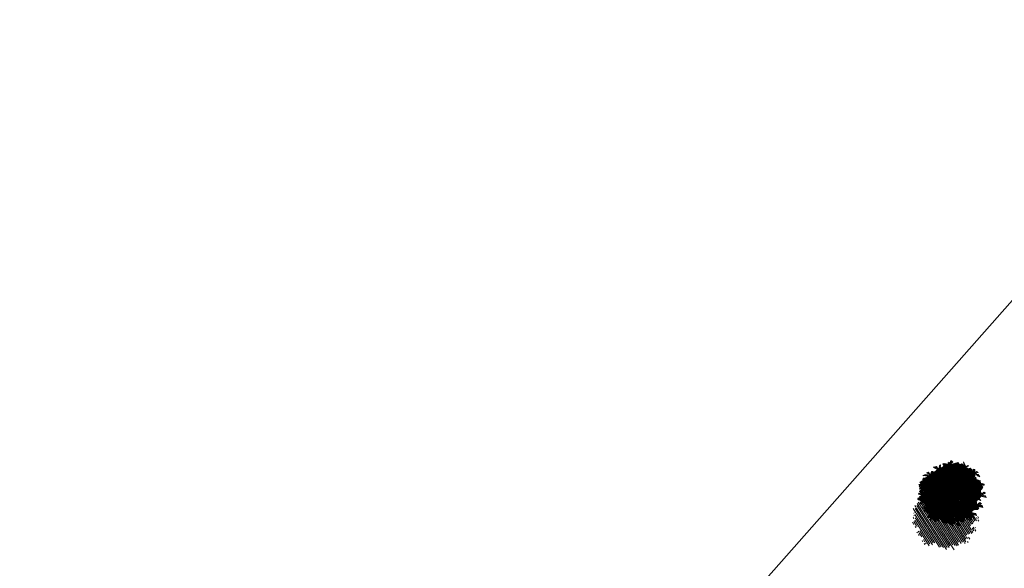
# Model space of a CAD drawing. Header units: millimetres. Extents: x -1567 to 968, y -503 to 481.
# Tile 55 of 145: x -533 to -499, y -65 to -45. Entities that reach past the tile are written whole.
import ezdxf

# ---------------------------------------------------------------- set-up
doc = ezdxf.new("R2010")
doc.units = ezdxf.units.MM
doc.layers.get('0').update_dxf_attribs({"lineweight": 0})
doc.layers.add('250', color=250, linetype='Continuous')
doc.layers.add('251', color=251, linetype='Continuous')
doc.layers.add('vegetacion', color=66, linetype='Continuous', lineweight=0)

# ---------------------------------------------------------------- blocks, each defined once
blk = doc.blocks.new('NO')
at = {"lineweight": 0, "true_color": 0x4f743e}
h = blk.add_hatch(dxfattribs=at)
h.set_pattern_fill('ANSI31', color=87, scale=0.05, style=0)
h.paths.add_polyline_path([(4.16, 2.06), (5.05, 1.94), (4.7, 2.18), (3.92, 2.29), (4.19, 2.45), (4.58, 2.49), (4.35, 2.68), (3.88, 2.33), (3.84, 2.88), (3.61, 2.92), (3.62, 2.59), (3.4, 2.93), (3.18, 3.11), (2.99, 3.35), (3.1, 3.46), (3.72, 3.62), (3.22, 3.88), (2.79, 3.38), (2.79, 4.09), (2.67, 4.28), (2.59, 4.05), (2.63, 3.66), (2.48, 3.85), (2.28, 3.85), (2.09, 4.16), (2.32, 4.48), (2.13, 4.63), (1.42, 4.59), (1.54, 4.83), (1.39, 4.98), (1.19, 4.71), (1.19, 5.29), (0.84, 5.18), (1.19, 4.59), (0.02, 5.22), (-0.33, 4.98), (-0.68, 5.18), (-1.31, 4.83), (-1.07, 5.06), (-0.88, 5.53), (-1.19, 5.18), (-1.38, 4.86), (-1.7, 5.14), (-1.81, 5.02), (-1.38, 4.79), (-1.85, 4.63), (-2.16, 4.79), (-2.87, 4.28), (-2.63, 4.71), (-2.91, 4.75), (-3.02, 4.05), (-3.04, 4.08), (-3.65, 4.05), (-3.96, 3.73), (-3.37, 3.93), (-2.91, 3.81), (-3.14, 3.7), (-2.75, 3.11), (-3.34, 3.54), (-3.49, 3.23), (-4.19, 3.15), (-4.27, 2.84), (-4.31, 2.49), (-4.51, 2.76), (-4.9, 2.76), (-4.97, 2.61), (-4.43, 2.45), (-4.78, 2.25), (-4.7, 1.86), (-4.54, 1.67), (-4.58, 1.48), (-4.82, 1.09), (-5.13, 1.48), (-5.44, 1.36), (-4.93, 0.93), (-5.52, 0.93), (-5.68, 0.74), (-4.82, 0.74), (-4.61, 0.29), (-4.98, 0.08), (-4.43, 0.12), (-4.28, -0.27), (-4.51, -0.77), (-4.86, -0.31), (-5.21, -0.42), (-4.82, -0.77), (-5.33, -0.66), (-5.52, -0.97), (-4.55, -0.97), (-4.94, -1.2), (-4.78, -1.47), (-4.35, -1.59), (-3.96, -1.9), (-3.89, -2.18), (-4.63, -2.18), (-4.82, -2.45), (-4.05, -2.41), (-4, -2.33), (-4.16, -3.19), (-3.92, -3.46), (-3.92, -3.11), (-3.69, -3.03), (-3.46, -3.42), (-3.18, -3.15), (-2.95, -3.34), (-3.07, -3.73), (-3.14, -3.93), (-1.93, -3.93), (-2.56, -4.67), (-2.32, -4.79), (-1.74, -3.85), (-1.66, -4.55), (-1.19, -4.57), (-1.39, -4.98), (-0.92, -4.67), (-0.1, -4.68), (-0.25, -5), (0.67, -4.24), (1.22, -4.39), (0.98, -4.66), (1.37, -4.62), (1.76, -4.47), (1.45, -4.86), (1.57, -4.98), (1.92, -4.59), (2.35, -4.9), (2.46, -4.82), (2.11, -4.43), (2.85, -4.51), (2.82, -4.2), (2.58, -4.08), (2.74, -3.81), (3.13, -3.73), (3.4, -3.38), (3.52, -3.73), (3.63, -3.49), (3.56, -3.11), (3.91, -3.34), (3.95, -3.11), (3.44, -2.79), (3.95, -2.25), (4.49, -2.64), (4.49, -2.4), (4.06, -2.25), (5.08, -1.98), (5, -1.74), (4.57, -1.98), (4.84, -1.55), (4.61, -1.31), (4.53, -1.12), (5.08, -1.16), (5.08, -1), (4.53, -1), (5.04, -0.69), (4.81, -0.36), (4.72, -0.13), (5.12, -0.31), (5.1, 0.02), (5.4, 0.38), (5.01, 0.46), (5.33, 0.81), (5.05, 1.05), (4.9, 0.38), (4.9, 1.55), (4.55, 1.71)])
h.paths.add_polyline_path([(0.16, 2.09), (0.12, 1.98), (-0.12, 1.82), (-0.52, 1.67), (-0.52, 1.67), (-0.58, 1.66), (-0.84, 1.47), (-1.29, 1.54), (-1.09, 1.64), (-0.83, 1.62), (-0.58, 1.66), (-0.54, 1.69), (-0.54, 2.26), (-0.36, 2.36), (-0.52, 1.68)], flags=16)
h.paths.add_polyline_path([(0.47, 0.74), (0.28, 0.67), (0.31, 0.87)], flags=16)
h.paths.add_polyline_path([(0.48, 0.49), (0.54, 0.26), (0.31, 0.32)], flags=16)
h.paths.add_polyline_path([(0.42, -0.07), (0.58, -0.2), (0.39, -0.28)], flags=16)
h.paths.add_polyline_path([(0.58, -0.45), (0.64, -0.69), (0.41, -0.62)], flags=16)
h.paths.add_polyline_path([(0.44, -1.32), (0.84, -1.87), (0.84, -1.68), (0.46, -1.31), (0.45, -1.32)], flags=16)
h.paths.add_polyline_path([(-0.5, -0.54), (-0.58, -0.74), (-0.72, -0.57)], flags=16)
h.paths.add_polyline_path([(-0.94, -0.35), (-1.13, -0.43), (-1.1, -0.22)], flags=16)
h.paths.add_polyline_path([(-1.82, -0.46), (-1.81, -0.44), (-1.79, -0.51), (-1.38, -1.1), (-1.6, -1.05), (-1.79, -0.51), (-1.82, -0.48), (-1.82, -0.47), (-2.01, -1.06), (-2.1, -0.85), (-1.85, -0.48), (-1.85, -0.47), (-1.87, -0.46), (-2.35, -0.51), (-2.5, -0.34), (-1.87, -0.45), (-1.88, -0.44), (-2.48, -0.12), (-2.41, 0.06), (-1.88, -0.44), (-1.86, -0.45)], flags=16)
at = {"layer": '251', "lineweight": 0}
h = blk.add_hatch(dxfattribs=at)
h.set_pattern_fill('ANSI31', color=256, scale=0.08, style=0)
h.paths.add_polyline_path([(1.57, -4.98), (1.45, -4.86), (1.76, -4.47), (1.37, -4.62), (0.98, -4.66), (1.22, -4.39), (0.67, -4.24), (-0.25, -5), (-0.1, -4.68), (-0.92, -4.67), (-1.39, -4.98), (-1.19, -4.57), (-1.66, -4.55), (-1.74, -3.85), (-2.32, -4.79), (-2.56, -4.67), (-1.93, -3.93), (-3.14, -3.93), (-3.07, -3.73), (-2.95, -3.34), (-3.18, -3.15), (-3.46, -3.42), (-3.69, -3.03), (-3.92, -3.11), (-3.92, -3.46), (-4.16, -3.19), (-4, -2.33), (-4.51, -3.11), (-4.51, -2.8), (-4.08, -2.41), (-4.5, -2.43), (-4.53, -2.55), (-4.76, -2.94), (-5.07, -2.55), (-5.39, -2.67), (-4.88, -3.1), (-5.46, -3.1), (-5.62, -3.29), (-4.76, -3.29), (-4.57, -3.72), (-4.92, -3.92), (-4.37, -3.88), (-4.22, -4.27), (-4.45, -4.77), (-4.8, -4.3), (-5.15, -4.42), (-4.76, -4.77), (-5.27, -4.66), (-5.46, -4.97), (-4.49, -4.97), (-4.88, -5.2), (-4.72, -5.47), (-4.29, -5.59), (-3.9, -5.9), (-3.83, -6.17), (-4.57, -6.17), (-4.76, -6.45), (-4.02, -6.41), (-4.45, -6.8), (-4.45, -7.11), (-3.94, -6.33), (-4.1, -7.19), (-3.87, -7.46), (-3.87, -7.11), (-3.63, -7.03), (-3.4, -7.42), (-3.12, -7.15), (-2.89, -7.34), (-3.01, -7.73), (-3.09, -7.93), (-1.88, -7.93), (-2.5, -8.67), (-2.27, -8.78), (-1.68, -7.85), (-1.6, -8.55), (-1.13, -8.57), (-1.33, -8.98), (-0.87, -8.67), (-0.04, -8.68), (-0.19, -9), (0.73, -8.23), (1.27, -8.39), (1.04, -8.66), (1.43, -8.62), (1.82, -8.47), (1.51, -8.86), (1.63, -8.97), (1.98, -8.59), (2.41, -8.9), (2.52, -8.82), (2.17, -8.43), (2.91, -8.51), (2.87, -8.2), (2.64, -8.08), (2.8, -7.81), (3.19, -7.73), (3.46, -7.38), (3.58, -7.73), (3.69, -7.49), (3.62, -7.1), (3.97, -7.34), (4.01, -7.1), (3.5, -6.79), (4.01, -6.25), (4.55, -6.64), (4.55, -6.4), (4.12, -6.25), (5.14, -5.98), (5.06, -5.74), (4.63, -5.98), (4.9, -5.55), (4.67, -5.31), (4.59, -5.12), (5.14, -5.16), (5.14, -5), (4.59, -5), (5.1, -4.69), (4.87, -4.36), (4.78, -4.13), (5.18, -4.31), (5.16, -3.98), (5.46, -3.61), (5.07, -3.54), (5.38, -3.19), (5.11, -2.95), (4.96, -3.61), (4.96, -2.45), (4.6, -2.29), (4.44, -2.15), (4.06, -2.25), (4.49, -2.4), (4.49, -2.64), (3.95, -2.25), (3.44, -2.79), (3.95, -3.11), (3.91, -3.34), (3.56, -3.11), (3.63, -3.49), (3.52, -3.73), (3.4, -3.38), (3.13, -3.73), (2.74, -3.81), (2.58, -4.08), (2.82, -4.2), (2.85, -4.51), (2.11, -4.43), (2.46, -4.82), (2.35, -4.9), (1.92, -4.59)])
at = {"layer": '250', "lineweight": 0}
for points in [[(-4.62, 0.31), (-4.82, 0.74), (-5.68, 0.74), (-5.52, 0.93), (-4.93, 0.93), (-5.44, 1.36), (-5.13, 1.48), (-4.82, 1.09), (-4.58, 1.48), (-4.54, 1.67), (-4.7, 1.86), (-4.78, 2.25), (-4.43, 2.45), (-4.97, 2.61), (-4.9, 2.76), (-4.51, 2.76), (-4.31, 2.49), (-4.27, 2.84), (-4.19, 3.15), (-3.49, 3.23), (-3.34, 3.54), (-2.75, 3.11), (-3.14, 3.7), (-2.91, 3.81), (-3.37, 3.93), (-3.96, 3.73), (-3.65, 4.05), (-3.02, 4.09), (-3.53, 4.4), (-3.26, 4.51), (-3.02, 4.05), (-2.91, 4.75), (-2.63, 4.71), (-2.87, 4.28), (-2.16, 4.79), (-1.85, 4.63), (-1.38, 4.79), (-1.81, 5.02), (-1.7, 5.14), (-1.38, 4.86), (-1.19, 5.18), (-0.88, 5.53), (-1.07, 5.06), (-1.31, 4.83), (-0.68, 5.18), (-0.33, 4.98), (0.02, 5.22), (1.19, 4.59), (0.84, 5.18), (1.19, 5.29), (1.19, 4.71), (1.39, 4.98), (1.54, 4.83), (1.42, 4.59), (2.13, 4.63), (2.32, 4.48), (2.09, 4.16), (2.28, 3.85), (2.48, 3.85), (2.63, 3.66), (2.59, 4.05), (2.67, 4.28), (2.79, 4.09), (2.79, 3.38), (3.22, 3.88), (3.72, 3.62), (3.1, 3.46), (2.99, 3.35), (3.18, 3.11), (3.4, 2.93), (3.62, 2.59), (3.61, 2.92), (3.84, 2.88), (3.88, 2.33), (4.35, 2.68), (4.58, 2.49), (4.19, 2.45), (3.92, 2.29), (4.7, 2.18), (5.05, 1.94), (4.16, 2.06), (4.55, 1.71), (4.9, 1.55), (4.9, 0.38), (5.05, 1.05), (5.33, 0.81), (5.01, 0.46), (5.4, 0.38), (5.1, 0.02), (5.12, -0.31), (4.72, -0.13), (4.81, -0.36)], [(-0.52, 1.65), (-0.22, 1.68), (-0.05, 1.67), (0.07, 1.77), (-0.51, 1.67), (-0.12, 1.82), (0.12, 1.98), (0.16, 2.09), (-0.52, 1.68), (-0.36, 2.36), (-0.54, 2.26), (-0.54, 1.69), (-0.84, 1.47), (-1.29, 1.54), (-1.09, 1.64), (-0.83, 1.62), (-0.51, 1.67), (-1.04, 1.93), (-1.05, 2.12), (-0.88, 1.89), (-0.85, 1.97), (-0.56, 1.71)], [(-0.25, -5), (-0.1, -4.68), (-0.92, -4.67), (-1.39, -4.98), (-1.19, -4.57), (-1.66, -4.55), (-1.74, -3.85), (-2.32, -4.79), (-2.56, -4.67), (-1.93, -3.93), (-3.14, -3.93), (-3.07, -3.73), (-2.95, -3.34), (-3.18, -3.15), (-3.46, -3.42), (-3.69, -3.03), (-3.92, -3.11), (-3.92, -3.46), (-4.16, -3.19), (-4, -2.33), (-4.51, -3.11), (-4.51, -2.8), (-4.08, -2.41), (-4.82, -2.45), (-4.63, -2.18), (-3.89, -2.18), (-3.96, -1.9), (-4.35, -1.59), (-4.78, -1.47), (-4.94, -1.2), (-4.55, -0.97), (-5.52, -0.97), (-5.33, -0.66), (-4.82, -0.77), (-5.21, -0.42), (-4.86, -0.31), (-4.51, -0.77), (-4.28, -0.27), (-4.43, 0.12), (-4.98, 0.08), (-4.63, 0.28)], [(-1.86, -0.46), (-2.35, -0.51), (-2.5, -0.34), (-1.83, -0.46), (-2.1, -0.85), (-2.01, -1.06), (-1.81, -0.44), (-1.6, -1.05), (-1.38, -1.1), (-1.82, -0.48), (-2.48, -0.12), (-2.41, 0.06), (-1.85, -0.47), (-1.89, -0.16), (-1.76, -0.07), (-1.8, -0.46)], [(4.45, -0.96), (4.81, -0.36), (5.04, -0.69), (4.53, -1), (5.08, -1), (5.08, -1.16), (4.53, -1.12), (4.61, -1.31), (4.84, -1.55), (4.57, -1.98), (5, -1.74), (5.08, -1.98), (4.06, -2.25), (4.49, -2.4), (4.49, -2.64), (3.95, -2.25), (3.44, -2.79), (3.95, -3.11), (3.91, -3.34), (3.56, -3.11), (3.63, -3.49), (3.52, -3.73), (3.4, -3.38), (3.13, -3.73), (2.74, -3.81), (2.58, -4.08), (2.82, -4.2), (2.85, -4.51), (2.11, -4.43), (2.46, -4.82), (2.35, -4.9), (1.92, -4.59), (1.57, -4.98), (1.45, -4.86), (1.76, -4.47), (1.37, -4.62), (0.98, -4.66), (1.22, -4.39), (0.67, -4.24), (-0.25, -5)], [(0.45, -1.3), (0.84, -1.68), (0.84, -1.87), (0.43, -1.31), (0.55, -2.03), (0.47, -2.18), (0.4, -1.83), (0.45, -1.32), (0.1, -1.45), (-0.02, -1.39), (0.45, -1.31), (1.05, -1.28), (1.16, -1.39), (0.48, -1.32)]]:
    blk.add_lwpolyline(points, dxfattribs=at)
for points in [[(0.47, 0.74), (0.28, 0.67), (0.31, 0.87)], [(0.31, 0.32), (0.48, 0.49), (0.54, 0.26)], [(-0.94, -0.35), (-1.13, -0.43), (-1.1, -0.22)], [(-0.72, -0.57), (-0.5, -0.54), (-0.58, -0.74)], [(0.58, -0.2), (0.39, -0.28), (0.42, -0.07)], [(0.41, -0.62), (0.58, -0.45), (0.64, -0.69)]]:
    blk.add_lwpolyline(points, close=True, dxfattribs=at)
blk.add_point((-0.14, 0.05), dxfattribs=at)

msp = doc.modelspace()

# ---------------------------------------------------------------- linework, layer by layer
at = {"color": 30, "lineweight": 5, "flags": 128}
msp.add_lwpolyline([(-417.693, -154.242), (-419.804, -154.345), (-445.472, -154.72), (-477.693, -155.337), (-505.428, -154.477), (-533.317, -148.042), (-541.853, -145.245), (-555.96, -139.32), (-567.548, -133.521), (-550.995, -115.154), (-538.456, -100.575), (-515.402, -74.672), (-487.473, -43.052), (-471.124, -24.364), (-455.678, -6.943), (-441.322, -16.921), (-427.708, -23.406), (-417.693, -27.297)], close=True, dxfattribs=at)

# ---------------------------------------------------------------- block references
at = {"layer": 'vegetacion', "extrusion": (0, 0, -1), "xscale": 0.2167732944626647, "yscale": 0.2167732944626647, "zscale": 0.2167732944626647, "rotation": 12.61063153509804}
msp.add_blockref('NO', (500.394, -62.042), dxfattribs=at)

doc.saveas('drawing.dxf')
